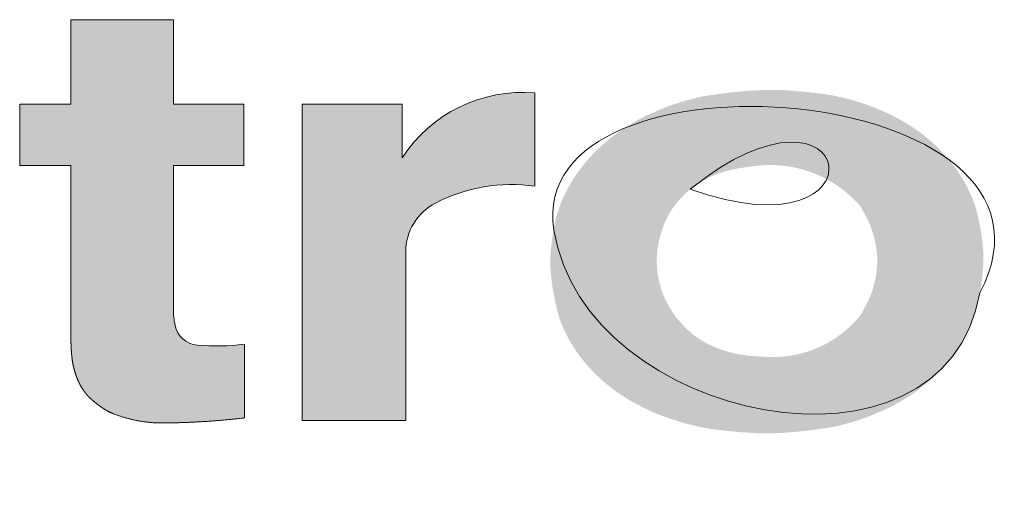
# Model space of a CAD drawing. Header units: millimetres. Extents: x 0 to 594, y 0 to 420.
# Tile 24 of 61: x 460.75 to 465.52, y 23.44 to 25.75. Entities that reach past the tile are written whole.
import ezdxf

# ---------------------------------------------------------------- set-up
doc = ezdxf.new("R2010")
doc.units = ezdxf.units.MM

# ---------------------------------------------------------------- blocks, each defined once
blk = doc.blocks.new('EV Logo')
at = {"linetype": 'Continuous'}
h = blk.add_hatch(color=7, dxfattribs=at)
edge = h.paths.add_edge_path(flags=0)
edge.add_spline(control_points=[(15.89756936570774, 2.552714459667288), (15.89730320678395, 2.526309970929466), (15.89808147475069, 2.499915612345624), (15.89990295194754, 2.473572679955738), (15.90032863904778, 2.467416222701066), (15.90129387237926, 2.455111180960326), (15.90313393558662, 2.436657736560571), (15.90498844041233, 2.42445206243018), (15.90605922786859, 2.418374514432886), (15.909436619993, 2.399205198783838), (15.91422998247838, 2.380340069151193), (15.9204127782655, 2.361883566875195), (15.92232288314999, 2.356181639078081), (15.92640553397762, 2.344865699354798), (15.93330628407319, 2.328124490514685), (15.93859669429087, 2.317316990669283), (15.94141219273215, 2.312003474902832), (15.94922936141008, 2.297250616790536), (15.95832499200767, 2.283249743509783), (15.96862730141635, 2.270111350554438), (15.97034152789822, 2.267925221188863), (15.97383471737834, 2.263603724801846), (15.97888933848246, 2.256899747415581), (15.98998591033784, 2.246236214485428), (15.99939692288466, 2.237826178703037), (16.00691145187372, 2.231483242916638), (16.02195050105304, 2.218788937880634), (16.03768204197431, 2.206963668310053), (16.05405592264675, 2.19604513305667), (16.05949160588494, 2.192420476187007), (16.07049894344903, 2.185375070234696), (16.0881353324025, 2.176393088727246), (16.10026433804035, 2.171528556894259), (16.10636345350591, 2.169186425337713), (16.16845638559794, 2.145342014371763), (16.23341374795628, 2.131037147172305), (16.29977890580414, 2.126592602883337), (16.3025126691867, 2.126409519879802), (16.30798246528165, 2.126077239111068), (16.31618950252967, 2.12539180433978), (16.36917120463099, 2.125441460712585), (16.41941991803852, 2.12652568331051), (16.46688174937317, 2.128476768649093), (16.55791024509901, 2.132218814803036), (16.64873509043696, 2.13936286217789), (16.73922918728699, 2.149898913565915)], knot_values=[0, 0, 0, 0, 0.07147382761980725, 0.07147382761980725, 0.07147382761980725, 0.08818628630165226, 0.1048987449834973, 0.1216112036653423, 0.1216112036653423, 0.1216112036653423, 0.1742270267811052, 0.1742270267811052, 0.1742270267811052, 0.1905121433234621, 0.2067972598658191, 0.223082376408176, 0.223082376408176, 0.223082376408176, 0.2681786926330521, 0.2681786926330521, 0.2681786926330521, 0.2757021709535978, 0.2832256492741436, 0.2907491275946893, 0.3173802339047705, 0.3173802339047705, 0.3173802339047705, 0.3706212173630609, 0.3706212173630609, 0.3706212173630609, 0.388314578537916, 0.4060079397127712, 0.4237013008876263, 0.4237013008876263, 0.4237013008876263, 0.6024846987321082, 0.6024846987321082, 0.6024846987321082, 0.6099047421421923, 0.6173247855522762, 0.6247448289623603, 0.7533874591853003, 0.7533874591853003, 0.7533874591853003, 1, 1, 1, 1], weights=[1, 0.9994784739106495, 0.9994784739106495, 1, 1, 1, 1, 1, 1, 0.9981545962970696, 0.9981545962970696, 1, 1, 1, 1, 1, 1, 0.9973693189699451, 0.9973693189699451, 1, 1, 1, 1, 1, 1, 1, 0.9989373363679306, 0.9989373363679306, 1, 1, 1, 1, 1, 1, 0.9925251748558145, 0.9925251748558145, 1, 1, 1, 1, 1, 1, 1, 0.9995335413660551, 0.9995335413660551, 1], degree=3, periodic=0)
edge.add_line((16.73922918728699, 2.149898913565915), (16.73922918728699, 2.507328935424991))
edge.add_arc((16.60277729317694, 3.54121733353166), 1.042853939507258, 264.8653863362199, 277.51840608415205, ccw=False)
edge.add_arc((16.52019860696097, 2.622211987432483), 0.1201459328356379, 191.5955496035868, 264.86538633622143, ccw=False)
edge.add_arc((16.80146944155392, 2.679925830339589), 0.4072768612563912, 180, 191.5955496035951, ccw=False)
edge.add_line((16.39419258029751, 2.679925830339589), (16.39419258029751, 3.373390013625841))
edge.add_line((16.39419258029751, 3.373390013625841), (16.73621260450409, 3.373390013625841))
edge.add_line((16.73621260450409, 3.373390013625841), (16.73621260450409, 3.670019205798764))
edge.add_line((16.73621260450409, 3.670019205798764), (16.39419258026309, 3.670019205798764))
edge.add_line((16.39419258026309, 3.670019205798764), (16.39419258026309, 4.078956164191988))
edge.add_line((16.39419258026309, 4.078956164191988), (15.89756936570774, 4.078956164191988))
edge.add_line((15.89756936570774, 4.078956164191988), (15.89756936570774, 3.670019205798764))
edge.add_line((15.89756936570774, 3.670019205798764), (15.64940227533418, 3.670019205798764))
edge.add_line((15.64940227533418, 3.670019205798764), (15.64940227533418, 3.373390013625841))
edge.add_line((15.64940227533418, 3.373390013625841), (15.89756936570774, 3.373390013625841))
edge.add_line((15.89756936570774, 3.373390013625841), (15.89756936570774, 2.552714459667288))
h = blk.add_hatch(color=7, dxfattribs=at)
edge = h.paths.add_edge_path(flags=0)
edge.add_line((18.14567068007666, 3.272883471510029), (18.14565406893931, 3.724020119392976))
edge.add_arc((18.08675042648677, 3.031266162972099), 0.695253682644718, 85.13993125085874, 147.0631153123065)
edge.add_line((17.50324485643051, 3.409285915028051), (17.50324485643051, 3.670019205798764))
edge.add_line((17.50324485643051, 3.670019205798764), (17.01799399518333, 3.670019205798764))
edge.add_line((17.01799399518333, 3.670019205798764), (17.01799399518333, 2.13787691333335))
edge.add_line((17.01799399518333, 2.13787691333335), (17.52044439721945, 2.13787691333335))
edge.add_line((17.52044439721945, 2.13787691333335), (17.52044439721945, 2.953592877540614))
edge.add_arc((17.78738020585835, 2.953592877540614), 0.2669358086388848, 117.3693148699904, 180, ccw=False)
edge.add_arc((18.03425753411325, 2.476693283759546), 0.8039475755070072, 82.03416423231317, 117.36931486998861, ccw=False)
h = blk.add_hatch(color=7, dxfattribs=at)
edge = h.paths.add_edge_path(flags=0)
edge.add_spline(control_points=[(20.30356740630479, 2.756473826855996), (20.31020446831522, 2.794309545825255), (20.3151005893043, 2.832409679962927), (20.31824548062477, 2.870694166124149), (20.31931022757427, 2.883655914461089), (20.32103721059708, 2.909612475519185), (20.32066146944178, 2.94887995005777), (20.31844833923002, 2.974800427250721), (20.31711567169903, 2.98773737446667), (20.31303351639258, 3.027365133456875), (20.30683773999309, 3.06671784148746), (20.29854607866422, 3.105682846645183), (20.29716495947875, 3.112173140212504), (20.29428697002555, 3.125129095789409), (20.28962236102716, 3.144489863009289), (20.28628408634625, 3.157334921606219), (20.28455781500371, 3.163742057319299), (20.28283362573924, 3.170141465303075), (20.27927125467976, 3.182909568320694), (20.27158630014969, 3.201350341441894), (20.26668219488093, 3.21366655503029), (20.26413970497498, 3.2197870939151), (20.24885972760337, 3.256570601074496), (20.23038192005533, 3.291856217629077), (20.20885151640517, 3.325366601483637), (20.20831592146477, 3.32620021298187), (20.20724104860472, 3.327865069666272), (20.20563409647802, 3.330366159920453), (20.20453340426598, 3.332014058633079), (20.20398154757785, 3.332836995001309), (20.19694996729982, 3.343322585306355), (20.18239631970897, 3.363964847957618), (20.15908264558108, 3.393945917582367), (20.1426619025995, 3.413136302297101), (20.13423172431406, 3.422534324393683), (20.10617104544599, 3.453816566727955), (20.07576473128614, 3.482824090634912), (20.04319660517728, 3.509381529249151), (20.03777542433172, 3.513802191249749), (20.02681848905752, 3.522503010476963), (20.0101066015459, 3.535232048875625), (19.99866145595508, 3.543279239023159), (19.9928961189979, 3.547240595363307), (19.98791424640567, 3.55066363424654), (19.97788663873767, 3.557416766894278), (19.96265286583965, 3.5672678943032), (19.95238026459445, 3.5736421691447), (19.94721468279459, 3.576781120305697), (19.91620094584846, 3.59562713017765), (19.88418138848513, 3.612708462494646), (19.85125631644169, 3.627971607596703), (19.8396406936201, 3.633356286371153), (19.81619666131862, 3.643666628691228), (19.78043675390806, 3.657839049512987), (19.75634354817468, 3.666520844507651), (19.74422721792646, 3.670657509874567), (19.70580532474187, 3.683775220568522), (19.66673775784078, 3.694822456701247), (19.62713600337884, 3.70376769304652), (19.62053963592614, 3.705257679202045), (19.6073203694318, 3.708120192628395), (19.58748544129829, 3.712514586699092), (19.57411928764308, 3.714582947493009), (19.56743170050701, 3.715587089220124), (19.55983638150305, 3.716727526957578), (19.54463410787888, 3.718930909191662), (19.52179548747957, 3.722003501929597), (19.50655141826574, 3.723896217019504), (19.49892475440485, 3.724803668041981), (19.45315583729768, 3.730249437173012), (19.40724169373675, 3.73429191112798), (19.36122533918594, 3.736927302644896), (19.34451621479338, 3.737884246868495), (19.31107669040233, 3.739426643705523), (19.26073741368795, 3.739021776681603), (19.22730351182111, 3.737361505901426), (19.21059792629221, 3.736344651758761), (19.15625812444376, 3.733037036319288), (19.10207441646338, 3.727756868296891), (19.0481183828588, 3.720511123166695), (19.03912818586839, 3.719303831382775), (19.02116241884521, 3.716780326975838), (18.99425716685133, 3.712668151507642), (18.97635782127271, 3.70971006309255), (18.96741743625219, 3.708176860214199), (18.95927592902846, 3.706780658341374), (18.94300831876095, 3.703898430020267), (18.91896970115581, 3.697671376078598), (18.90295457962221, 3.693611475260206), (18.89497024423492, 3.691493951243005), (18.84702095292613, 3.678777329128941), (18.80001190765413, 3.662934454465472), (18.75414669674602, 3.644033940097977), (18.73950762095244, 3.6380013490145), (18.71048312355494, 3.62532063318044), (18.66761589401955, 3.604609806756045), (18.63976605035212, 3.589516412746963), (18.62604144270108, 3.581621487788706), (18.58657218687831, 3.558917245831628), (18.54886147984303, 3.533398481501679), (18.51310965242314, 3.505200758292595), (18.50715761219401, 3.500506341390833), (18.49536758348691, 3.490972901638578), (18.47802376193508, 3.476237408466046), (18.46671087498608, 3.466142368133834), (18.46111657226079, 3.461026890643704), (18.45693022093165, 3.457198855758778), (18.44862711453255, 3.449466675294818), (18.43662311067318, 3.437382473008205), (18.42873645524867, 3.429225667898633), (18.42483798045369, 3.425104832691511), (18.40142632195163, 3.400357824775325), (18.37967986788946, 3.374135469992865), (18.3596913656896, 3.346549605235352), (18.35303171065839, 3.337358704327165), (18.34011271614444, 3.318686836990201), (18.32184201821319, 3.289853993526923), (18.31062280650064, 3.270111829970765), (18.30526607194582, 3.260105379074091), (18.28915295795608, 3.230005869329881), (18.27536990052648, 3.198770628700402), (18.26399635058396, 3.166579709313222), (18.26210303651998, 3.161221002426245), (18.2584520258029, 3.150455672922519), (18.25270557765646, 3.134336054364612), (18.25007462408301, 3.123277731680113), (18.24879964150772, 3.117739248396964), (18.24745444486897, 3.111895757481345), (18.24485420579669, 3.100188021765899), (18.24122431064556, 3.082563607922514), (18.23898656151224, 3.070781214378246), (18.23791319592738, 3.064881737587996), (18.23147012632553, 3.029469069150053), (18.22667257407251, 2.993796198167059), (18.22353081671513, 2.957939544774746), (18.22236195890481, 2.944599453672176), (18.22048387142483, 2.91787899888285), (18.2214417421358, 2.877428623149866), (18.22380997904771, 2.850747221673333), (18.22522124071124, 2.837430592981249), (18.22992132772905, 2.793080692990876), (18.23713053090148, 2.749068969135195), (18.24682561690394, 2.705537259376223), (18.248440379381, 2.698286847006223), (18.25180710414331, 2.683816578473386), (18.25726928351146, 2.662201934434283), (18.2611812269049, 2.647869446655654), (18.26320482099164, 2.640722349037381), (18.26512298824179, 2.633947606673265), (18.26908084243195, 2.620432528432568), (18.27785261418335, 2.601075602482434), (18.28337817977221, 2.588120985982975), (18.28624100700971, 2.581688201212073), (18.30344921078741, 2.543021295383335), (18.32418671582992, 2.506126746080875), (18.3482729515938, 2.471325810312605), (18.35638617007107, 2.459603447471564), (18.37335085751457, 2.436669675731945), (18.40095135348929, 2.403783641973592), (18.42034190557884, 2.382867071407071), (18.4303010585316, 2.372666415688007), (18.4606326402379, 2.341599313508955), (18.49331291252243, 2.313013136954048), (18.52813954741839, 2.287084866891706), (18.53883571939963, 2.279121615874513), (18.56061343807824, 2.263712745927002), (18.59448145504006, 2.242226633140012), (18.61756955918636, 2.228866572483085), (18.62923841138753, 2.222412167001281), (18.66136695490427, 2.204640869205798), (18.69439523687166, 2.188603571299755), (18.72822975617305, 2.174345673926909), (18.74000628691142, 2.169383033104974), (18.76374326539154, 2.159894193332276), (18.79985587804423, 2.146876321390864), (18.82414628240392, 2.138913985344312), (18.83635160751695, 2.135126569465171), (18.87457718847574, 2.123264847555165), (18.91334481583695, 2.113316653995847), (18.95255876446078, 2.105306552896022), (18.95909105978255, 2.103972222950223), (18.97217775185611, 2.101411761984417), (18.99180138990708, 2.097389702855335), (19.00501799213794, 2.095620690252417), (19.01162964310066, 2.094761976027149), (19.01887870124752, 2.093820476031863), (19.03338487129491, 2.091999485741), (19.05516848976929, 2.089454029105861), (19.06970369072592, 2.087881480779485), (19.07697452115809, 2.087126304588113), (19.12060549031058, 2.082594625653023), (19.16433837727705, 2.079184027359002), (19.20814438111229, 2.076896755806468), (19.22405132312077, 2.076066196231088), (19.25588068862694, 2.074701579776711), (19.30378849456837, 2.075205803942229), (19.33560232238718, 2.076903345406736), (19.35149819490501, 2.077924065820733), (19.40320461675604, 2.081244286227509), (19.45476226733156, 2.086381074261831), (19.50610734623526, 2.093328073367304), (19.51466265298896, 2.094485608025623), (19.53175969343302, 2.096900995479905), (19.55736496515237, 2.100825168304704), (19.57440065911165, 2.10364084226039), (19.58290995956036, 2.105098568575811), (19.59081579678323, 2.106452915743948), (19.60661271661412, 2.109247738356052), (19.62996774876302, 2.115234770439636), (19.64552503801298, 2.119152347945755), (19.65328140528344, 2.121195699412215), (19.69986114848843, 2.133466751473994), (19.74553896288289, 2.148756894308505), (19.79011939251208, 2.16700070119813), (19.80447193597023, 2.172874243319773), (19.83292940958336, 2.185226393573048), (19.87496277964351, 2.20541745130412), (19.90226462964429, 2.220155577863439), (19.91571858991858, 2.227868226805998), (19.95477410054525, 2.25025728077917), (19.99206577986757, 2.275474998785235), (20.02738914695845, 2.303383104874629), (20.0332696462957, 2.308029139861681), (20.04491596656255, 2.317466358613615), (20.06204235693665, 2.332059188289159), (20.07320861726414, 2.342059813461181), (20.07872919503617, 2.3471282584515), (20.08294630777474, 2.350999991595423), (20.0913075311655, 2.358822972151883), (20.10337348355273, 2.371067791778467), (20.11130030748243, 2.37933091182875), (20.11521721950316, 2.383506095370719), (20.13874058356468, 2.408580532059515), (20.16053680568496, 2.43517001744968), (20.18050855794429, 2.463155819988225), (20.1872479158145, 2.472599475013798), (20.20030034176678, 2.491791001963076), (20.21866551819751, 2.521463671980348), (20.22991788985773, 2.541764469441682), (20.23528871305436, 2.552048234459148), (20.25165002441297, 2.58337599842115), (20.26559934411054, 2.615849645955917), (20.2770570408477, 2.649283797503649), (20.27896438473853, 2.654849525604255), (20.28263889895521, 2.666029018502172), (20.28839470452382, 2.682779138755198), (20.29103748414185, 2.694245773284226), (20.29231853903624, 2.699988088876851), (20.29371193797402, 2.706233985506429), (20.29640329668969, 2.718747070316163), (20.30015401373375, 2.737581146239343), (20.30246171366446, 2.750170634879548), (20.30356740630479, 2.756473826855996)], knot_values=[0, 0, 0, 0, 0.01916910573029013, 0.01916910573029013, 0.01916910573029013, 0.02566362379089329, 0.03215814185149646, 0.03865265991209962, 0.03865265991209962, 0.03865265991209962, 0.05852733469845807, 0.05852733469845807, 0.05852733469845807, 0.06184096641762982, 0.06515459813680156, 0.06846822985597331, 0.06846822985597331, 0.06846822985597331, 0.07177786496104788, 0.07508750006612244, 0.07839713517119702, 0.07839713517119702, 0.07839713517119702, 0.09823542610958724, 0.09823542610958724, 0.09823542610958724, 0.09873022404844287, 0.0992250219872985, 0.09971981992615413, 0.09971981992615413, 0.09971981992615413, 0.1060243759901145, 0.1123289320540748, 0.1186334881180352, 0.1186334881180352, 0.1186334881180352, 0.1395765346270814, 0.1395765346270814, 0.1395765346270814, 0.1430696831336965, 0.1465628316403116, 0.1500559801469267, 0.1500559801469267, 0.1500559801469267, 0.1530744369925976, 0.1560928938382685, 0.1591113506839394, 0.1591113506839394, 0.1591113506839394, 0.1772149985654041, 0.1772149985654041, 0.1772149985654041, 0.1836084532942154, 0.1900019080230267, 0.196395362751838, 0.196395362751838, 0.196395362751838, 0.2166502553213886, 0.2166502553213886, 0.2166502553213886, 0.22002727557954, 0.2234042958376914, 0.2267813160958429, 0.2267813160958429, 0.2267813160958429, 0.2306167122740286, 0.2344521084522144, 0.2382875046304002, 0.2382875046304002, 0.2382875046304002, 0.2612971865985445, 0.2612971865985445, 0.2612971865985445, 0.2696549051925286, 0.2780126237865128, 0.2863703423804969, 0.2863703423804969, 0.2863703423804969, 0.3135442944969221, 0.3135442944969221, 0.3135442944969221, 0.3180740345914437, 0.3226037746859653, 0.327133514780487, 0.327133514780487, 0.327133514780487, 0.3312584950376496, 0.3353834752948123, 0.3395084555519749, 0.3395084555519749, 0.3395084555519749, 0.3642449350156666, 0.3642449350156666, 0.3642449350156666, 0.3721516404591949, 0.3800583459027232, 0.3879650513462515, 0.3879650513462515, 0.3879650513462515, 0.410662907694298, 0.410662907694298, 0.410662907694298, 0.4144483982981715, 0.418233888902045, 0.4220193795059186, 0.4220193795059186, 0.4220193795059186, 0.4248521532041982, 0.4276849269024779, 0.4305177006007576, 0.4305177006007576, 0.4305177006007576, 0.4475052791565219, 0.4475052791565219, 0.4475052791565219, 0.4531731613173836, 0.4588410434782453, 0.464508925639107, 0.464508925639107, 0.464508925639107, 0.4815252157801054, 0.4815252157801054, 0.4815252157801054, 0.4843633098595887, 0.4872014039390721, 0.4900394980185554, 0.4900394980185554, 0.4900394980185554, 0.493033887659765, 0.4960282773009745, 0.4990226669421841, 0.4990226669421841, 0.4990226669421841, 0.5169841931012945, 0.5169841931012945, 0.5169841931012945, 0.5236713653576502, 0.5303585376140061, 0.5370457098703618, 0.5370457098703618, 0.5370457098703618, 0.5592928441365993, 0.5592928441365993, 0.5592928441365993, 0.563002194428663, 0.5667115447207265, 0.5704208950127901, 0.5704208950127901, 0.5704208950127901, 0.5739369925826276, 0.5774530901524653, 0.5809691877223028, 0.5809691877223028, 0.5809691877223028, 0.6020427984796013, 0.6020427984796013, 0.6020427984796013, 0.6091619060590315, 0.6162810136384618, 0.623400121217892, 0.623400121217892, 0.623400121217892, 0.6450373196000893, 0.6450373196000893, 0.6450373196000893, 0.6516964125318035, 0.6583555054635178, 0.6650145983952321, 0.6650145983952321, 0.6650145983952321, 0.6833321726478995, 0.6833321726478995, 0.6833321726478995, 0.6897138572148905, 0.6960955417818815, 0.7024772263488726, 0.7024772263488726, 0.7024772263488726, 0.7224474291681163, 0.7224474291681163, 0.7224474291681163, 0.7257768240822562, 0.729106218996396, 0.7324356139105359, 0.7324356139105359, 0.7324356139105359, 0.7360859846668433, 0.7397363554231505, 0.7433867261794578, 0.7433867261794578, 0.7433867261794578, 0.7652871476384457, 0.7652871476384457, 0.7652871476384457, 0.7732414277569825, 0.7811957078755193, 0.789149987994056, 0.789149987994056, 0.789149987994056, 0.8150131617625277, 0.8150131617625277, 0.8150131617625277, 0.8193243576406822, 0.8236355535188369, 0.8279467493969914, 0.8279467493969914, 0.8279467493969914, 0.8319522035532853, 0.8359576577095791, 0.8399631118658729, 0.8399631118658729, 0.8399631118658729, 0.8639829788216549, 0.8639829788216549, 0.8639829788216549, 0.8717271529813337, 0.8794713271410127, 0.8872155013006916, 0.8872155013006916, 0.8872155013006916, 0.9096549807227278, 0.9096549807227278, 0.9096549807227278, 0.9133974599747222, 0.9171399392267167, 0.9208824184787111, 0.9208824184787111, 0.9208824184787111, 0.923741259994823, 0.9266001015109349, 0.9294589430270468, 0.9294589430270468, 0.9294589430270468, 0.9466024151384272, 0.9466024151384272, 0.9466024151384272, 0.9523960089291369, 0.9581896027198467, 0.9639831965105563, 0.9639831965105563, 0.9639831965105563, 0.9815988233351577, 0.9815988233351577, 0.9815988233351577, 0.9845368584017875, 0.9874748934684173, 0.9904129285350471, 0.9904129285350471, 0.9904129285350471, 0.9936086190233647, 0.9968043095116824, 1, 1, 1, 1], weights=[1, 0.9992995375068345, 0.9992995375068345, 1, 1, 1, 1, 1, 1, 0.9990457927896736, 0.9990457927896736, 1, 1, 1, 1, 1, 1, 1, 1, 1, 1, 1, 0.9973800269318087, 0.9973800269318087, 1, 1, 1, 1, 1, 1, 1, 1, 1, 1, 1, 0.9979848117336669, 0.9979848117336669, 1, 1, 1, 1, 1, 1, 1, 1, 1, 1, 1, 0.9989557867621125, 0.9989557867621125, 1, 1, 1, 1, 1, 1, 0.9990487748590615, 0.9990487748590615, 1, 1, 1, 1, 1, 1, 1, 1, 1, 1, 1, 0.9996877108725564, 0.9996877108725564, 1, 1, 1, 1, 1, 1, 0.9995596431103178, 0.9995596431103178, 1, 1, 1, 1, 1, 1, 1, 1, 1, 1, 1, 0.9985563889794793, 0.9985563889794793, 1, 1, 1, 1, 1, 1, 0.9982292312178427, 0.9982292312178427, 1, 1, 1, 1, 1, 1, 1, 1, 1, 1, 1, 0.9985783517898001, 0.9985783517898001, 1, 1, 1, 1, 1, 1, 0.9980785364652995, 0.9980785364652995, 1, 1, 1, 1, 1, 1, 1, 1, 1, 1, 1, 0.9992859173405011, 0.9992859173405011, 1, 1, 1, 1, 1, 1, 0.9989257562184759, 0.9989257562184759, 1, 1, 1, 1, 1, 1, 1, 1, 1, 1, 1, 0.9970975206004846, 0.9970975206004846, 1, 1, 1, 1, 1, 1, 0.9979362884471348, 0.9979362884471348, 1, 1, 1, 1, 1, 1, 0.9990563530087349, 0.9990563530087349, 1, 1, 1, 1, 1, 1, 0.9991769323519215, 0.9991769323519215, 1, 1, 1, 1, 1, 1, 1, 1, 1, 1, 1, 0.9997804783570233, 0.9997804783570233, 1, 1, 1, 1, 1, 1, 0.9995875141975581, 0.9995875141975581, 1, 1, 1, 1, 1, 1, 1, 1, 1, 1, 1, 0.9985736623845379, 0.9985736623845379, 1, 1, 1, 1, 1, 1, 0.9981722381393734, 0.9981722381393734, 1, 1, 1, 1, 1, 1, 1, 1, 1, 1, 1, 0.9985115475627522, 0.9985115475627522, 1, 1, 1, 1, 1, 1, 0.9980971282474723, 0.9980971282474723, 1, 1, 1, 1, 1, 1, 1, 1, 1, 1, 1], degree=3, periodic=0)
edge = h.paths.add_edge_path(flags=0)
edge.add_spline(control_points=[(18.89976593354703, 3.25783097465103), (18.90602762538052, 3.262875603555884), (18.91883160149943, 3.27261657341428), (18.93889092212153, 3.286167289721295), (18.95265159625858, 3.294499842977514), (18.95963104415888, 3.298492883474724), (18.98188619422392, 3.311225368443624), (19.00507744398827, 3.322160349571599), (19.02905990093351, 3.331229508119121), (19.03305177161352, 3.332739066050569), (19.04107528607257, 3.335653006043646), (19.05312310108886, 3.340091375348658), (19.06136687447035, 3.342304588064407), (19.06549560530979, 3.34338504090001), (19.07032959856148, 3.344650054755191), (19.08001634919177, 3.347108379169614), (19.09460318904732, 3.350580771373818), (19.10435860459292, 3.352750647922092), (19.10924409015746, 3.353799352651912), (19.13856910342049, 3.360094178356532), (19.16814512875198, 3.365078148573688), (19.19791359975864, 3.368741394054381), (19.20783693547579, 3.369962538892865), (19.22771985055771, 3.372110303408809), (19.25768537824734, 3.374476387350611), (19.2776818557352, 3.374992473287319), (19.28768004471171, 3.374990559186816), (19.40455948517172, 3.374968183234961), (19.51623328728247, 3.340475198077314), (19.61276648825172, 3.274580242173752), (19.62468469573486, 3.266444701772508), (19.64791052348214, 3.249279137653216), (19.68092233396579, 3.220802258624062), (19.70130954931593, 3.200346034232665), (19.71110554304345, 3.189750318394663), (19.71656549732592, 3.183844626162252), (19.72723836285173, 3.171804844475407), (19.73821155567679, 3.149752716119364), (19.74614309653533, 3.135752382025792), (19.74992941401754, 3.128656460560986), (19.77275703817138, 3.085875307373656), (19.78884907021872, 3.040132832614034), (19.79783500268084, 2.992482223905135), (19.79932545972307, 2.984578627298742), (19.8019066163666, 2.96869604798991), (19.8045747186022, 2.944637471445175), (19.80553624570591, 2.928575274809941), (19.80581372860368, 2.920537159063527), (19.80611409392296, 2.911836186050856), (19.80623844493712, 2.894417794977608), (19.80369056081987, 2.868266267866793), (19.80146488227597, 2.850990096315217), (19.8001145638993, 2.842389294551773), (19.79196594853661, 2.790486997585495), (19.77536017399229, 2.740642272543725), (19.75075299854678, 2.694223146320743), (19.74667530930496, 2.686530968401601), (19.73809514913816, 2.671371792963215), (19.72547520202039, 2.648078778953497), (19.71422577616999, 2.634781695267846), (19.70844536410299, 2.628271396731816), (19.6997341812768, 2.618460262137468), (19.68160459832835, 2.59946592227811), (19.65225137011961, 2.572858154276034), (19.63157363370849, 2.556674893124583), (19.62095692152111, 2.548965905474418), (19.53393266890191, 2.48577601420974), (19.43242893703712, 2.450234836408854), (19.3249943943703, 2.445335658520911), (19.31681759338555, 2.444962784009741), (19.3004472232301, 2.444584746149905), (19.27586292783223, 2.445148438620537), (19.2595064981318, 2.445850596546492), (19.25133285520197, 2.446287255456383), (19.22682105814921, 2.447596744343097), (19.20236244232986, 2.449674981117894), (19.1779811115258, 2.452519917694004), (19.17391839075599, 2.452993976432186), (19.16579790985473, 2.453984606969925), (19.15363190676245, 2.455598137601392), (19.14553393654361, 2.45675849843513), (19.14148809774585, 2.457359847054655), (19.13806656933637, 2.457868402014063), (19.13122801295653, 2.458915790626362), (19.12107965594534, 2.461154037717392), (19.11431772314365, 2.462617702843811), (19.11094382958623, 2.463380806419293), (19.09068741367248, 2.467962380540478), (19.0707170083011, 2.473662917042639), (19.0510943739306, 2.48046478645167), (19.04506276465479, 2.48255554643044), (19.03307107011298, 2.486943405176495), (19.01528230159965, 2.494122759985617), (19.00363985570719, 2.49936957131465), (18.99787514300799, 2.502111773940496), (18.9820058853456, 2.509660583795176), (18.96658990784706, 2.518096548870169), (18.95167675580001, 2.527392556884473), (18.94701875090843, 2.530296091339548), (18.9378056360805, 2.536268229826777), (18.9242965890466, 2.545740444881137), (18.91558661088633, 2.552426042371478), (18.91130209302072, 2.555856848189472), (18.8992831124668, 2.565480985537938), (18.88783799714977, 2.575780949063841), (18.87700469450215, 2.586722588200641), (18.87339078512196, 2.590372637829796), (18.86630328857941, 2.597811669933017), (18.85585485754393, 2.60914348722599), (18.84898593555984, 2.616784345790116), (18.84561901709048, 2.620663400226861), (18.75036710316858, 2.730403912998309), (18.71569993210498, 2.87152122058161), (18.7492599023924, 3.012905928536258), (18.75122072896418, 3.021166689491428), (18.75561789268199, 3.03757534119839), (18.76318664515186, 3.061956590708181), (18.76893854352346, 3.077942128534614), (18.77206127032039, 3.085837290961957), (18.78143699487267, 3.109541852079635), (18.79298965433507, 3.132265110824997), (18.80661787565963, 3.153807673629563), (18.81090181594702, 3.160579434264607), (18.81986922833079, 3.173870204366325), (18.83452968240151, 3.193045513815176), (18.84495588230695, 3.205224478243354), (18.85033361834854, 3.211164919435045), (18.86557249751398, 3.227998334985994), (18.88208379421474, 3.243585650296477), (18.89976593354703, 3.25783097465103)], knot_values=[0, 0, 0, 0, 0.007677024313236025, 0.01535404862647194, 0.02303107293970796, 0.02303107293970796, 0.02303107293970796, 0.04745958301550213, 0.04745958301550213, 0.04745958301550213, 0.05153418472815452, 0.05560878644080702, 0.05968338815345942, 0.05968338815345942, 0.05968338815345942, 0.06445400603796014, 0.06922462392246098, 0.07399524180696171, 0.07399524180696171, 0.07399524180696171, 0.1026118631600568, 0.1026118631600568, 0.1026118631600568, 0.112157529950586, 0.1217031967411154, 0.1312488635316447, 0.1312488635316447, 0.1312488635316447, 0.2395291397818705, 0.2395291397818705, 0.2395291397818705, 0.2533062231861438, 0.2670833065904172, 0.2808603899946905, 0.2808603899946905, 0.2808603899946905, 0.2885392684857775, 0.2962181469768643, 0.3038970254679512, 0.3038970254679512, 0.3038970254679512, 0.3498375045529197, 0.3498375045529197, 0.3498375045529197, 0.3575163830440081, 0.3651952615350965, 0.3728741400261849, 0.3728741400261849, 0.3728741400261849, 0.3811862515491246, 0.3894983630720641, 0.3978104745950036, 0.3978104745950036, 0.3978104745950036, 0.4475117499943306, 0.4475117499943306, 0.4475117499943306, 0.4558238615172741, 0.4641359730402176, 0.472448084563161, 0.472448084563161, 0.472448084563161, 0.4849745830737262, 0.4975010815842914, 0.5100275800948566, 0.5100275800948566, 0.5100275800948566, 0.6098236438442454, 0.6098236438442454, 0.6098236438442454, 0.6176384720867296, 0.6254533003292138, 0.6332681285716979, 0.6332681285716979, 0.6332681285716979, 0.6566961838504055, 0.6566961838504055, 0.6566961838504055, 0.6606013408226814, 0.6645064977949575, 0.6684116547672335, 0.6684116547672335, 0.6684116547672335, 0.6717142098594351, 0.6750167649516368, 0.6783193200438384, 0.6783193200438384, 0.6783193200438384, 0.6981269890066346, 0.6981269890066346, 0.6981269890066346, 0.7042217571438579, 0.7103165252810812, 0.7164112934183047, 0.7164112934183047, 0.7164112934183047, 0.733171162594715, 0.733171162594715, 0.733171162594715, 0.7384115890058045, 0.743652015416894, 0.7488924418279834, 0.7488924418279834, 0.7488924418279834, 0.7635767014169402, 0.7635767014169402, 0.7635767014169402, 0.7684806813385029, 0.7733846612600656, 0.7782886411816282, 0.7782886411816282, 0.7782886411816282, 0.9068300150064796, 0.9068300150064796, 0.9068300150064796, 0.914936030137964, 0.9230420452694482, 0.9311480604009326, 0.9311480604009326, 0.9311480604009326, 0.955414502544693, 0.955414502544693, 0.955414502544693, 0.9630648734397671, 0.9707152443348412, 0.9783656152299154, 0.9783656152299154, 0.9783656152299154, 1, 1, 1, 1], weights=[1, 1, 1, 1, 1, 1, 0.9979174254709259, 0.9979174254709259, 1, 1, 1, 1, 1, 1, 1, 1, 1, 1, 1, 0.999339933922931, 0.999339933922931, 1, 1, 1, 1, 1, 1, 0.9703452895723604, 0.9703452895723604, 1, 1, 1, 1, 1, 1, 1, 1, 1, 1, 1, 0.9923252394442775, 0.9923252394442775, 1, 1, 1, 1, 1, 1, 1, 1, 1, 1, 1, 0.9908514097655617, 0.9908514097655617, 1, 1, 1, 1, 1, 1, 1, 1, 1, 1, 1, 0.9719265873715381, 0.9719265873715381, 1, 1, 1, 1, 1, 1, 0.9996715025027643, 0.9996715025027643, 1, 1, 1, 1, 1, 1, 1, 1, 1, 1, 1, 0.9989691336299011, 0.9989691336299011, 1, 1, 1, 1, 1, 1, 0.9989287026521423, 0.9989287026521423, 1, 1, 1, 1, 1, 1, 0.9988947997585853, 0.9988947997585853, 1, 1, 1, 1, 1, 1, 0.9265164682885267, 0.9265164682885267, 1, 1, 1, 1, 1, 1, 0.9970750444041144, 0.9970750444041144, 1, 1, 1, 1, 1, 1, 0.9979493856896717, 0.9979493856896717, 1], degree=3, periodic=0)
at = {"color": 7, "linetype": 'Continuous', "lineweight": 18}
for p, q in [((16.39419258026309, 4.078956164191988), (15.89756936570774, 4.078956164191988)), ((15.89756936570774, 4.078956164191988), (15.89756936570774, 3.670019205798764)), ((16.39419258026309, 3.670019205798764), (16.39419258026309, 4.078956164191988)), ((18.14565406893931, 3.724020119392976), (18.14567068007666, 3.272883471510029)), ((15.64940227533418, 3.670019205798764), (15.64940227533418, 3.373390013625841)), ((15.89756936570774, 3.670019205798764), (15.64940227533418, 3.670019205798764)), ((16.73621260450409, 3.670019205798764), (16.39419258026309, 3.670019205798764)), ((16.73621260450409, 3.373390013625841), (16.73621260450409, 3.670019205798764)), ((17.01799399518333, 3.670019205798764), (17.01799399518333, 2.13787691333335)), ((17.50324485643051, 3.670019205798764), (17.01799399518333, 3.670019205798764)), ((17.50324485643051, 3.409285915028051), (17.50324485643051, 3.670019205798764)), ((15.64940227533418, 3.373390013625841), (15.89756936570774, 3.373390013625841)), ((15.89756936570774, 3.373390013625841), (15.89756936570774, 2.552714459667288)), ((16.39419258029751, 3.373390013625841), (16.73621260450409, 3.373390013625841)), ((16.39419258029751, 2.679925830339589), (16.39419258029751, 3.373390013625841)), ((17.52044439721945, 2.13787691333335), (17.52044439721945, 2.953592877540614)), ((16.73922918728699, 2.149898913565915), (16.73922918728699, 2.507328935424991)), ((17.01799399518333, 2.13787691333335), (17.52044439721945, 2.13787691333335))]:
    blk.add_line(p, q, dxfattribs=at)
for centre, radius, start, end in [((18.08675042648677, 3.031266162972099), 0.6952536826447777, 85.13993125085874, 147.0631153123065), ((18.03425753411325, 2.476693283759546), 0.8039475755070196, 82.03416423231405, 117.3693148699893), ((17.78738020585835, 2.953592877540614), 0.2669358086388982, 117.3693148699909, 180), ((16.80146944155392, 2.679925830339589), 0.4072768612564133, 180, 191.5955496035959), ((16.52019860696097, 2.622211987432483), 0.1201459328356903, 191.5955496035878, 264.8653863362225), ((16.60277729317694, 3.54121733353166), 1.042853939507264, 264.8653863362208, 277.5184060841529)]:
    blk.add_arc(centre, radius, start, end, dxfattribs=at)
blk.add_open_spline([(20.30356740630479, 2.756473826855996), (20.84764467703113, 3.79372945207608), (18.09014210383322, 3.99191547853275), (18.38763069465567, 2.126956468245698), (20.13056995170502, 1.770271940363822), (20.30356740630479, 2.756473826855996)], degree=3, knots=[0, 0, 0, 0, 0.4999999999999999, 0.4999999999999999, 1, 1, 1, 1], dxfattribs=at)
blk.add_open_spline([(18.89976593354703, 3.25783097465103), (19.87386301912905, 2.908166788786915), (19.71540641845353, 3.914938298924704), (18.89976593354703, 3.25783097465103)], degree=3, dxfattribs=at)
blk.add_rational_spline([(16.73922918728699, 2.149898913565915), (16.64873509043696, 2.13936286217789), (16.55791024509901, 2.132218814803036), (16.46688174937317, 2.128476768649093), (16.41941991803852, 2.12652568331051), (16.36917120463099, 2.125441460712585), (16.31618950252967, 2.12539180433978), (16.30798246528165, 2.126077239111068), (16.3025126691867, 2.126409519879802), (16.29977890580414, 2.126592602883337), (16.23341374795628, 2.131037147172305), (16.16845638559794, 2.145342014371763), (16.10636345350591, 2.169186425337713), (16.10026433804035, 2.171528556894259), (16.0881353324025, 2.176393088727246), (16.07049894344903, 2.185375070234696), (16.05949160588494, 2.192420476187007), (16.05405592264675, 2.19604513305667), (16.03768204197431, 2.206963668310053), (16.02195050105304, 2.218788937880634), (16.00691145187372, 2.231483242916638), (15.99939692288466, 2.237826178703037), (15.98998591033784, 2.246236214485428), (15.97888933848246, 2.256899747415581), (15.97383471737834, 2.263603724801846), (15.97034152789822, 2.267925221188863), (15.96862730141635, 2.270111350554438), (15.95832499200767, 2.283249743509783), (15.94922936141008, 2.297250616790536), (15.94141219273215, 2.312003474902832), (15.93859669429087, 2.317316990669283), (15.93330628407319, 2.328124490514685), (15.92640553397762, 2.344865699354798), (15.92232288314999, 2.356181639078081), (15.9204127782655, 2.361883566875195), (15.91422998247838, 2.380340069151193), (15.90943661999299, 2.399205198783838), (15.90605922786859, 2.418374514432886), (15.90498844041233, 2.42445206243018), (15.90313393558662, 2.436657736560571), (15.90129387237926, 2.455111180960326), (15.90032863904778, 2.467416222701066), (15.89990295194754, 2.473572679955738), (15.89808147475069, 2.499915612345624), (15.89730320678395, 2.526309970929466), (15.89756936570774, 2.552714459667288)], [1, 0.9995335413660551, 0.9995335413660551, 1, 1, 1, 1, 1, 1, 1, 0.9925251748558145, 0.9925251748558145, 1, 1, 1, 1, 1, 1, 0.9989373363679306, 0.9989373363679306, 1, 1, 1, 1, 1, 1, 1, 0.9973693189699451, 0.9973693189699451, 1, 1, 1, 1, 1, 1, 0.9981545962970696, 0.9981545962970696, 1, 1, 1, 1, 1, 1, 0.9994784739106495, 0.9994784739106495, 1], degree=3, knots=[0, 0, 0, 0, 0.2466125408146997, 0.2466125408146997, 0.2466125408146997, 0.3752551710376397, 0.3826752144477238, 0.3900952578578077, 0.3975153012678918, 0.3975153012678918, 0.3975153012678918, 0.5762986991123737, 0.5762986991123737, 0.5762986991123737, 0.5939920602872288, 0.611685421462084, 0.6293787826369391, 0.6293787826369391, 0.6293787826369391, 0.6826197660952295, 0.6826197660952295, 0.6826197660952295, 0.7092508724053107, 0.7167743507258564, 0.7242978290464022, 0.731821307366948, 0.731821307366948, 0.731821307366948, 0.776917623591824, 0.776917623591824, 0.776917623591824, 0.7932027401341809, 0.8094878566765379, 0.8257729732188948, 0.8257729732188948, 0.8257729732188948, 0.8783887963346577, 0.8783887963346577, 0.8783887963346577, 0.8951012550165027, 0.9118137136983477, 0.9285261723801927, 0.9285261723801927, 0.9285261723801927, 1, 1, 1, 1], dxfattribs=at)

msp = doc.modelspace()

# ---------------------------------------------------------------- block references
at = {"color": 7, "linetype": 'Continuous'}
msp.add_blockref('EV Logo', (445.1000414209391, 21.66823797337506), dxfattribs=at)

doc.saveas('drawing.dxf')
